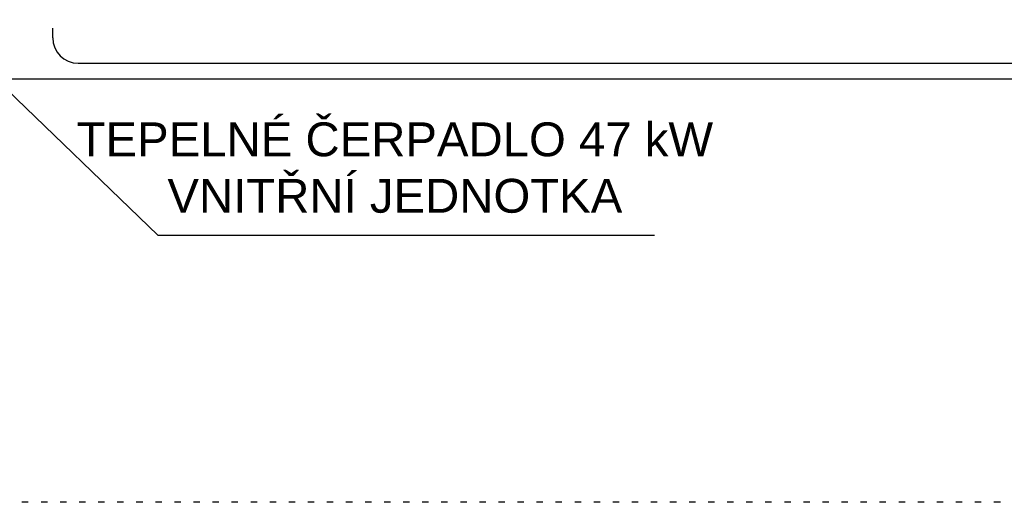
# Model space of a CAD drawing. Extents: x 997 to 109698, y 921 to 94021.
# Tile 15 of 256: x 16653 to 22465, y 921 to 3771. Entities that reach past the tile are written whole.
import ezdxf
from ezdxf.enums import TextEntityAlignment as Align

# ---------------------------------------------------------------- set-up
doc = ezdxf.new("R2010")
doc.units = 0
doc.header["$MEASUREMENT"] = 0
for name, color, linetype in [('1', 7, 'CONTINUOUS'), ('40', 7, 'CONTINUOUS'), ('42', 7, 'CONTINUOUS')]:
    doc.layers.add(name, color=color, linetype=linetype)
doc.styles.get("Standard").update_dxf_attribs({"font": 'Arial.ttf', "height": 0.2})

msp = doc.modelspace()

# ---------------------------------------------------------------- linework, layer by layer
at = {"layer": '1', "color": 141}
for p, q in [((16703.679858, 920.953237), (16666.179858, 920.953237)), ((16816.179858, 920.953237), (16778.679858, 920.953237)), ((16928.679858, 920.953237), (16891.179858, 920.953237)), ((17041.179858, 920.953237), (17003.679858, 920.953237)), ((17153.679858, 920.953237), (17116.179858, 920.953237)), ((17266.179858, 920.953237), (17228.679858, 920.953237)), ((17378.679858, 920.953237), (17341.179858, 920.953237)), ((17491.179858, 920.953237), (17453.679858, 920.953237)), ((17603.679858, 920.953237), (17566.179858, 920.953237)), ((17716.179858, 920.953237), (17678.679858, 920.953237)), ((17828.679858, 920.953237), (17791.179858, 920.953237)), ((17941.179858, 920.953237), (17903.679858, 920.953237)), ((18053.679858, 920.953237), (18016.179858, 920.953237)), ((18166.179858, 920.953237), (18128.679858, 920.953237)), ((18278.679858, 920.953237), (18241.179858, 920.953237)), ((18391.179858, 920.953237), (18353.679858, 920.953237)), ((18503.679858, 920.953237), (18466.179858, 920.953237)), ((18616.179858, 920.953237), (18578.679858, 920.953237)), ((18728.679858, 920.953237), (18691.179858, 920.953237)), ((18841.179858, 920.953237), (18803.679858, 920.953237)), ((18953.679858, 920.953237), (18916.179858, 920.953237)), ((19066.179858, 920.953237), (19028.679858, 920.953237)), ((19178.679858, 920.953237), (19141.179858, 920.953237)), ((19291.179858, 920.953237), (19253.679858, 920.953237)), ((19403.679858, 920.953237), (19366.179858, 920.953237)), ((19516.179858, 920.953237), (19478.679858, 920.953237)), ((19628.679858, 920.953237), (19591.179858, 920.953237)), ((19741.179858, 920.953237), (19703.679858, 920.953237)), ((19853.679858, 920.953237), (19816.179858, 920.953237)), ((19966.179858, 920.953237), (19928.679858, 920.953237)), ((20078.679858, 920.953237), (20041.179858, 920.953237)), ((20191.179858, 920.953237), (20153.679858, 920.953237)), ((20303.679858, 920.953237), (20266.179858, 920.953237)), ((20416.179858, 920.953237), (20378.679858, 920.953237)), ((20528.679858, 920.953237), (20491.179858, 920.953237)), ((20641.179858, 920.953237), (20603.679858, 920.953237)), ((20753.679858, 920.953237), (20716.179858, 920.953237)), ((20866.179858, 920.953237), (20828.679858, 920.953237)), ((20978.679858, 920.953237), (20941.179858, 920.953237)), ((21091.179858, 920.953237), (21053.679858, 920.953237)), ((21203.679858, 920.953237), (21166.179858, 920.953237)), ((21316.179858, 920.953237), (21278.679858, 920.953237)), ((21428.679858, 920.953237), (21391.179858, 920.953237)), ((21541.179858, 920.953237), (21503.679858, 920.953237)), ((21653.679858, 920.953237), (21616.179858, 920.953237)), ((21766.179858, 920.953237), (21728.679858, 920.953237)), ((21878.679858, 920.953237), (21841.179858, 920.953237)), ((21991.179858, 920.953237), (21953.679858, 920.953237)), ((22103.679858, 920.953237), (22066.179858, 920.953237)), ((22216.179858, 920.953237), (22178.679858, 920.953237)), ((22328.679858, 920.953237), (22291.179858, 920.953237)), ((22441.179858, 920.953237), (22403.679858, 920.953237))]:
    msp.add_line(p, q, dxfattribs=at)
at = {"layer": '40', "color": 8, "linetype": 'Continuous'}
msp.add_line((13097.601607, 3420.953237), (36897.636205, 3420.953237), dxfattribs=at)
at = {"layer": '42', "color": 117}
for p, q in [((17467.26833, 2497.739857), (15785.386445, 4120.953237)), ((16847.636205, 3663.589316), (16847.636205, 3720.953237)), ((16997.636205, 3513.589316), (27901.236016, 3513.589316)), ((17467.26833, 2497.739857), (20400.601663, 2497.739857))]:
    msp.add_line(p, q, dxfattribs=at)
msp.add_arc((16997.636205, 3663.589316), 150, 180, 270, dxfattribs=at)

# ---------------------------------------------------------------- texts
for s, p in [('TEPELNÉ ČERPADLO 47 kW', (18867.26833, 2964.406523)), ('VNITŘNÍ JEDNOTKA', (18867.26833, 2631.07319))]:
    msp.add_text(s, height=200, dxfattribs=at).set_placement(p, align=Align.CENTER)

doc.saveas('drawing.dxf')
